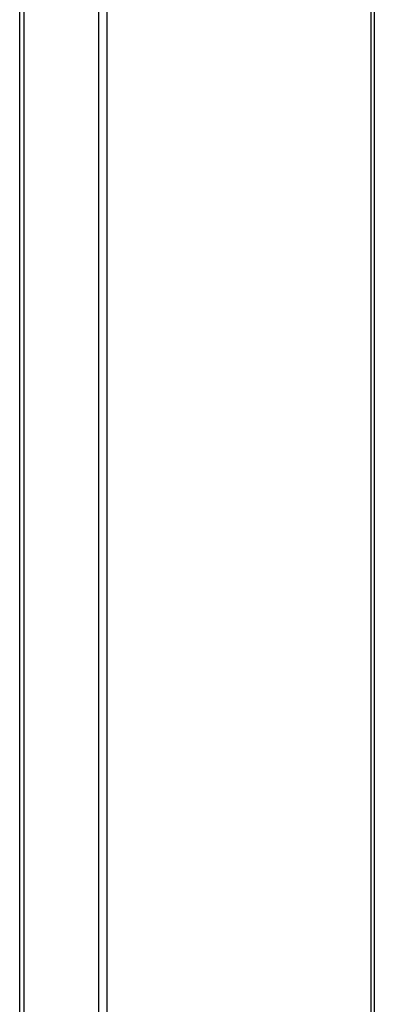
# Model space of a CAD drawing. Header units: millimetres. Extents: x 0 to 420, y 0 to 297.
# Tile 65 of 100: x 197 to 201, y 195 to 206. Entities that reach past the tile are written whole.
import ezdxf

# ---------------------------------------------------------------- set-up
doc = ezdxf.new("R2010")
doc.units = ezdxf.units.MM
doc.header["$LTSCALE"] = 23.1
doc.layers.get('0').update_dxf_attribs({"linetype": 'CONTINUOUS'})

msp = doc.modelspace()

# ---------------------------------------------------------------- linework, layer by layer
at = {"color": 7, "linetype": 'Continuous'}
for p, q in [((200.8823, 193.4111), (200.8823, 208.0114)), ((200.9172, 193.411), (200.9172, 208.0114)), ((197.7802, 193.533), (197.7802, 207.8895)), ((197.8706, 207.8968), (197.8693, 200.7112)), ((196.8771, 207.8312), (196.8771, 193.5913)), ((196.9252, 207.8348), (196.9252, 193.5877)), ((197.8693, 200.7112), (197.8706, 193.5257))]:
    msp.add_line(p, q, dxfattribs=at)

doc.saveas('drawing.dxf')
